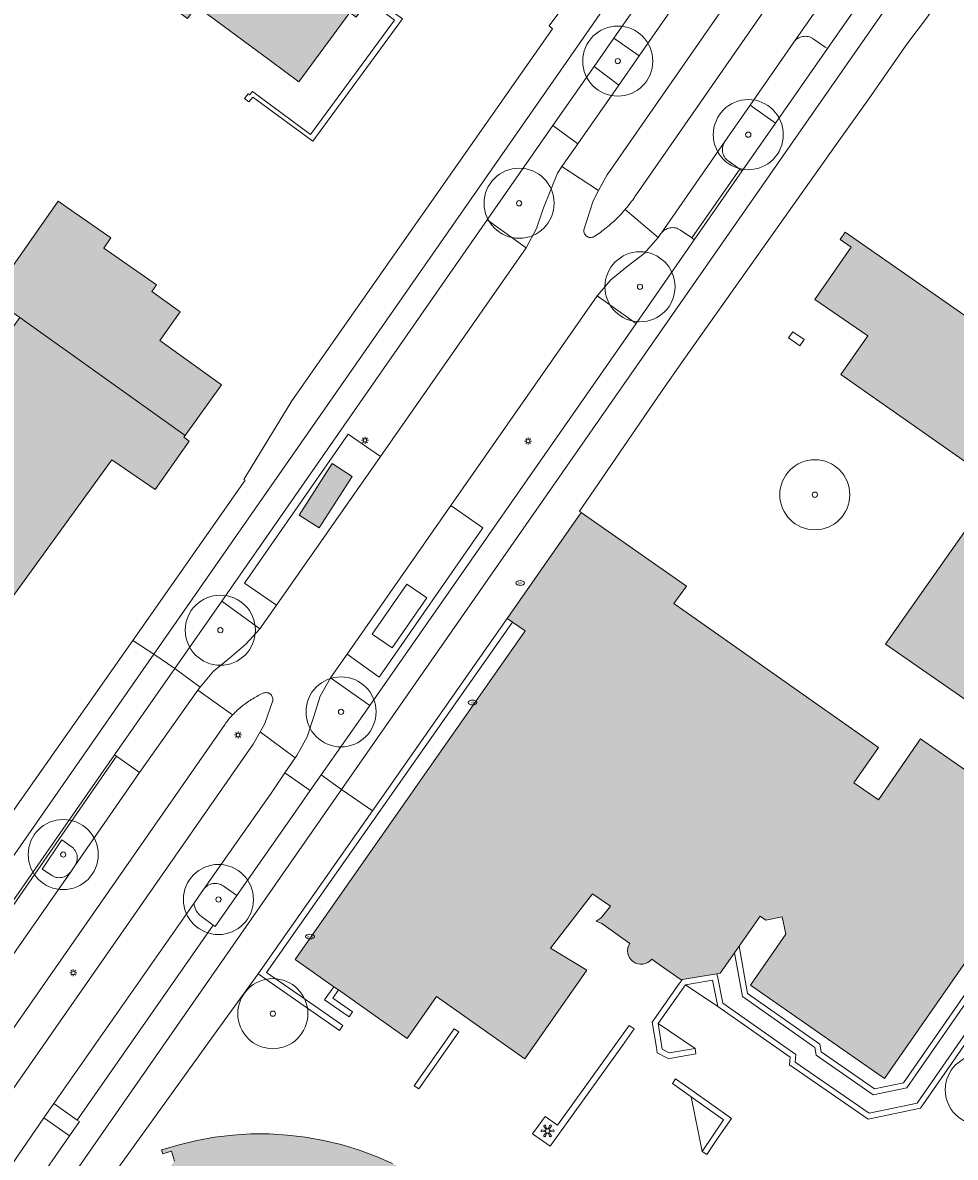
# Model space of a CAD drawing. Header units: metres. Extents: x 187482 to 189800, y 333582 to 335019.
# Tile 94 of 256: x 188246 to 188312, y 334228 to 334309. Entities that reach past the tile are written whole.
import ezdxf
from ezdxf.enums import TextEntityAlignment as Align

# ---------------------------------------------------------------- set-up
doc = ezdxf.new("R2010")
doc.units = ezdxf.units.M
doc.layers.get('0').update_dxf_attribs({"color": 252, "lineweight": 18})
for name, color, linetype, lineweight in [('B-WE-GR-BEPLANTING_CULTUUR_HEESTERS-GV', 252, 'Continuous', 18), ('B-WE-GR-BOOM-S', 252, 'Continuous', 18), ('B-WE-IE-KUNSTOBJECT-S', 252, 'Continuous', 18), ('B-WE-IE-MEUBILAIR-S', 252, 'Continuous', 18), ('B-WE-IE-TERREINAFSCHEIDING_KUNSTMATIG_MUUR-G', 252, 'IE-TERREINAFSCHEIDING_KUNSTMATIG-SO', 18), ('B-WE-OG-BEBOUWING-GV', 252, 'Continuous', 18), ('B-WE-OG-BEBOUWING_LUIFEL-GV', 252, 'Continuous', 18), ('B-WE-OG-TERREIN_ERF-GV', 252, 'Continuous', 18), ('B-WE-VH-GESLOTENVERHARDING_ASFALT-GV', 252, 'Continuous', 18), ('B-WE-VH-OPENVERHARDING_BETONELEMENT-GV', 252, 'Continuous', 18), ('B-WE-VH-OPENVERHARDING_BETONSTRAATSTEEN-GV', 252, 'Continuous', 18), ('B-WE-VH-OPENVERHARDING_STRAATBAKSTEEN-GV', 252, 'Continuous', 18)]:
    doc.layers.add(name, color=color, linetype=linetype, lineweight=lineweight)
doc.layers.add('B-WE-OG-BEBOUWING-V', color=7, linetype='Continuous', lineweight=18, true_color=0xf0f0f0)
doc.styles.add('NLCS-ISO', font='NLCS-ISO.ttf')
doc.linetypes.add('IE-TERREINAFSCHEIDING_KUNSTMATIG-SO', pattern='A,4,[82,NLCS.SHX,S=0.75,R=90,X=0,Y=0],4,-2', length=10)

# ---------------------------------------------------------------- blocks, each defined once
blk = doc.blocks.new('SIE-MEUBILAIR_PAAL_LICHTMAST-SO')
for points in [[(-0.62, 0), (-1, 0)], [(-0.71, 0.71), (-0.44, 0.44)], [(0, 1), (0, 0.62)], [(0.44, 0.44), (0.71, 0.71)], [(1, 0), (0.62, 0)], [(-0.71, -0.71), (-0.44, -0.44)], [(0, -0.62), (0, -1)], [(0.44, -0.44), (0.71, -0.71)]]:
    blk.add_lwpolyline(points)
blk.add_circle((0, 0), 0.5)
blk = doc.blocks.new('SIE-MEUBILAIR_PUT_BRANDKRAAN-SO')
blk.add_ellipse((0, 0), major_axis=(1.25, 0), ratio=0.54)
at = {"style": 'NLCS-ISO'}
blk.add_text('bk', height=0.75, dxfattribs=at).set_placement((0.03, 0), align=Align.MIDDLE_CENTER)
blk = doc.blocks.new('SIE-MEUBILAIR_PUT_KOLK-SO')
blk.add_ellipse((0, 0), major_axis=(1.25, 0), ratio=0.54)
at = {"style": 'NLCS-ISO'}
blk.add_text('klk', height=0.75, dxfattribs=at).set_placement((0.03, 0), align=Align.MIDDLE_CENTER)
blk = doc.blocks.new('SIE-KUNSTOBJECT-SO')
at = {"flags": 128}
blk.add_lwpolyline([(0.27, -0.73, 0.700208), (-0.27, -0.73), (-0.56, -1.53, -1), (-1.05, -1.25), (-0.5, -0.6, 0.700208), (-0.77, -0.13), (-1.6, -0.28, -1), (-1.6, 0.28), (-0.77, 0.13, 0.700208), (-0.5, 0.6), (-1.05, 1.25, -1), (-0.56, 1.53), (-0.27, 0.73, 0.700208), (0.27, 0.73), (0.56, 1.53, -1), (1.05, 1.25), (0.5, 0.6, 0.700208), (0.77, 0.13), (1.6, 0.28, -1), (1.6, -0.28), (0.77, -0.13, 0.700208), (0.5, -0.6), (1.05, -1.25, -1), (0.56, -1.53)], format="xyb", close=True, dxfattribs=at)
blk = doc.blocks.new('SGR-BOOM_GBKN-SO')
at = {"color": 0, "linetype": 'ByBlock', "lineweight": 18}
for radius in [2, 0.15]:
    blk.add_circle((0, 0), radius, dxfattribs=at)

msp = doc.modelspace()

# ---------------------------------------------------------------- hatches: boundary and pattern name
at = {"layer": 'B-WE-OG-BEBOUWING-V'}
h = msp.add_hatch(color=256, dxfattribs=at)
h.dxf.hatch_style = 1
h.paths.add_polyline_path([(188254.82, 334320.263), (188259.089, 334317.148), (188254.68, 334311.023), (188257.329, 334309.094), (188257.964, 334309.977), (188263.221, 334306.095), (188265.271, 334304.581), (188268.92, 334309.523), (188269.372, 334309.209), (188269.66, 334309.599), (188270.235, 334310.377), (188270.452, 334310.672), (188272.017, 334312.786), (188269.111, 334314.944), (188269.378, 334315.306), (188264.21, 334319.144), (188263.133, 334317.647), (188261.213, 334319.053), (188261.491, 334319.439), (188260.366, 334320.26), (188262.894, 334323.757), (188257.207, 334327.891), (188254.58, 334324.255), (188256.626, 334322.765)], flags=17)
h = msp.add_hatch(color=256, dxfattribs=at)
h.dxf.hatch_style = 1
h.paths.add_polyline_path([(188257.159, 334279.341), (188259.763, 334282.953), (188255.35, 334286.134), (188256.812, 334288.162), (188254.784, 334289.624), (188255.11, 334290.092), (188251.35, 334292.712), (188251.867, 334293.44), (188248.747, 334295.615), (188248.092, 334296.07), (188244.843, 334291.409), (188241.562, 334293.696), (188240.028, 334291.496), (188240.795, 334290.96), (188245.369, 334287.773)], flags=17)
h = msp.add_hatch(color=256, dxfattribs=at)
h.dxf.hatch_style = 1
h.paths.add_polyline_path([(188280.15, 334266.283), (188280.516, 334266.029), (188281.417, 334265.405), (188265.022, 334241.939), (188267.769, 334240.006), (188268.1, 334239.773), (188273.007, 334236.319), (188275.108, 334239.306), (188281.406, 334234.858), (188285.832, 334241.192), (188283.24, 334242.745), (188286.236, 334246.627), (188287.513, 334245.751), (188286.857, 334244.923), (188286.483, 334244.678), (188286.897, 334244.509), (188288.881, 334243.089), (188288.799, 334242.925), (188288.749, 334242.748), (188288.734, 334242.565), (188288.753, 334242.383), (188288.806, 334242.208), (188288.891, 334242.045), (188289.006, 334241.902), (188289.145, 334241.783), (188289.304, 334241.692), (188289.478, 334241.633), (188289.659, 334241.607), (188289.842, 334241.616), (188290.02, 334241.66), (188290.187, 334241.736), (188290.336, 334241.842), (188290.463, 334241.974), (188291.164, 334241.481), (188292.557, 334240.5), (188292.628, 334240.512), (188295.109, 334240.93), (188295.336, 334240.968), (188296.363, 334242.427), (188296.686, 334242.886), (188298.195, 334245.03), (188298.589, 334244.746), (188299.765, 334244.998), (188300.02, 334243.757), (188297.493, 334240.123), (188307.061, 334233.446), (188319.264, 334250.986), (188309.627, 334257.692), (188306.628, 334253.333), (188304.882, 334254.556), (188306.637, 334257.08), (188292.03, 334267.344), (188292.926, 334268.596), (188285.412, 334273.844)], flags=16)
h.paths.add_polyline_path([(188304.266, 334293.861), (188303.897, 334293.326), (188304.68, 334292.787), (188302.103, 334289.049), (188305.87, 334286.452), (188303.942, 334283.699), (188315.154, 334275.846), (188307.138, 334264.44), (188314.449, 334259.372), (188317.81, 334264.221), (188320.76, 334262.176), (188322.59, 334264.815), (188329.395, 334260.076), (188332.897, 334265.105), (188335.875, 334263.022), (188339.89, 334268.761), (188340.026, 334268.955), (188329.736, 334276.11), (188327.681, 334277.535)], flags=17)
h = msp.add_hatch(color=256, dxfattribs=at)
h.dxf.hatch_style = 1
h.paths.add_polyline_path([(188245.369, 334287.773), (188233.954, 334271.72), (188231.772, 334268.385), (188240.573, 334261.971), (188251.927, 334277.613), (188255.012, 334275.491), (188257.451, 334278.94), (188257.068, 334279.215), (188257.159, 334279.341)], flags=17)
h = msp.add_hatch(color=256, dxfattribs=at)
h.dxf.hatch_style = 1
h.paths.add_polyline_path([(188280.15, 334266.283), (188280.516, 334266.029), (188281.417, 334265.405), (188265.022, 334241.939), (188267.769, 334240.006), (188268.1, 334239.773), (188273.007, 334236.319), (188275.108, 334239.306), (188281.406, 334234.858), (188285.832, 334241.192), (188283.24, 334242.745), (188286.236, 334246.627), (188287.513, 334245.751), (188286.857, 334244.923), (188286.483, 334244.678), (188286.897, 334244.509), (188288.881, 334243.089), (188288.799, 334242.925), (188288.749, 334242.748), (188288.734, 334242.565), (188288.753, 334242.383), (188288.806, 334242.208), (188288.891, 334242.045), (188289.006, 334241.902), (188289.145, 334241.783), (188289.304, 334241.692), (188289.478, 334241.633), (188289.659, 334241.607), (188289.842, 334241.616), (188290.02, 334241.66), (188290.187, 334241.736), (188290.336, 334241.842), (188290.463, 334241.974), (188291.164, 334241.481), (188292.557, 334240.5), (188292.628, 334240.512), (188295.109, 334240.93), (188295.336, 334240.968), (188296.363, 334242.427), (188296.686, 334242.886), (188298.195, 334245.03), (188298.589, 334244.746), (188299.765, 334244.998), (188300.02, 334243.757), (188297.493, 334240.123), (188307.061, 334233.446), (188319.264, 334250.986), (188309.627, 334257.692), (188306.628, 334253.333), (188304.882, 334254.556), (188306.637, 334257.08), (188292.03, 334267.344), (188292.926, 334268.596), (188285.412, 334273.844)], flags=16)
h.paths.add_polyline_path([(188267.646, 334277.338), (188265.304, 334273.661), (188266.733, 334272.75), (188269.075, 334276.427)], flags=17)
h = msp.add_hatch(color=256, dxfattribs=at)
h.dxf.hatch_style = 1
h.paths.add_polyline_path([(188280.15, 334266.283), (188280.516, 334266.029), (188281.417, 334265.405), (188265.022, 334241.939), (188267.769, 334240.006), (188268.1, 334239.773), (188273.007, 334236.319), (188275.108, 334239.306), (188281.406, 334234.858), (188285.832, 334241.192), (188283.24, 334242.745), (188286.236, 334246.627), (188287.513, 334245.751), (188286.857, 334244.923), (188286.483, 334244.678), (188286.897, 334244.509), (188288.881, 334243.089), (188288.799, 334242.925), (188288.749, 334242.748), (188288.734, 334242.565), (188288.753, 334242.383), (188288.806, 334242.208), (188288.891, 334242.045), (188289.006, 334241.902), (188289.145, 334241.783), (188289.304, 334241.692), (188289.478, 334241.633), (188289.659, 334241.607), (188289.842, 334241.616), (188290.02, 334241.66), (188290.187, 334241.736), (188290.336, 334241.842), (188290.463, 334241.974), (188291.164, 334241.481), (188292.557, 334240.5), (188292.628, 334240.512), (188295.109, 334240.93), (188295.336, 334240.968), (188296.363, 334242.427), (188296.686, 334242.886), (188298.195, 334245.03), (188298.589, 334244.746), (188299.765, 334244.998), (188300.02, 334243.757), (188297.493, 334240.123), (188307.061, 334233.446), (188319.264, 334250.986), (188309.627, 334257.692), (188306.628, 334253.333), (188304.882, 334254.556), (188306.637, 334257.08), (188292.03, 334267.344), (188292.926, 334268.596), (188285.412, 334273.844)], flags=16)
h.paths.add_polyline_path([(188321.534, 334251.495), (188317.767, 334245.918), (188319.969, 334244.384), (188323.775, 334249.961)], flags=17)
h = msp.add_hatch(color=256, dxfattribs=at)
h.dxf.hatch_style = 1
h.paths.add_polyline_path([(188255.48, 334228.351), (188255.565, 334228.069), (188256.184, 334228.27), (188256.392, 334227.562), (188255.236, 334225.913), (188257.308, 334224.505), (188257.139, 334224.206), (188257.032, 334223.881), (188256.99, 334223.54), (188257.016, 334223.198), (188257.108, 334222.868), (188257.263, 334222.561), (188257.474, 334222.291), (188257.734, 334222.067), (188258.033, 334221.898), (188258.358, 334221.791), (188258.699, 334221.749), (188259.041, 334221.774), (188259.372, 334221.866), (188259.678, 334222.02), (188259.948, 334222.231), (188260.172, 334222.491), (188270.275, 334215.474), (188279.415, 334209.126), (188294.256, 334198.818), (188298.36, 334195.963), (188315.365, 334220.407), (188307.809, 334225.669), (188307.192, 334224.783), (188307.627, 334224.48), (188305.375, 334221.247), (188303.209, 334222.756), (188303.455, 334223.109), (188303.12, 334223.346), (188300.48, 334225.216), (188297.985, 334221.623), (188297.757, 334221.295), (188296.427, 334219.38), (188293.466, 334221.471), (188289.77, 334220.816), (188288.964, 334219.664), (188285.42, 334222.138), (188283.309, 334221.79), (188279.61, 334224.383), (188277.322, 334223.961), (188275.309, 334225.416), (188274.228, 334226.138), (188273.106, 334226.796), (188271.947, 334227.386), (188270.756, 334227.907), (188269.536, 334228.358), (188268.292, 334228.735), (188267.027, 334229.038), (188265.747, 334229.266), (188264.456, 334229.418), (188263.157, 334229.494), (188261.857, 334229.494), (188260.559, 334229.417), (188259.268, 334229.263), (188257.988, 334229.034), (188256.724, 334228.73)], flags=17)
edge = h.paths.add_edge_path(flags=16)
edge.add_arc((188291.333, 334222.511), 0.239, 90.74697, 133.94256)
edge.add_arc((188291.339, 334222.517), 0.239, 136.05744, 179.25303)
edge.add_arc((188291.339, 334222.523), 0.239, 180.74697, 223.94256)
edge.add_arc((188291.333, 334222.529), 0.239, 226.05744, 269.25303)
edge.add_arc((188291.327, 334222.529), 0.239, 270.74697, 313.94256)
edge.add_arc((188291.321, 334222.523), 0.239, 316.05744, 359.25303)
edge.add_arc((188291.321, 334222.517), 0.239, 0.74697, 43.94256)
edge.add_arc((188291.327, 334222.511), 0.239, 46.05744, 89.25303)

# ---------------------------------------------------------------- linework, layer by layer
at = {"layer": 'B-WE-GR-BEPLANTING_CULTUUR_HEESTERS-GV', "flags": 128}
for points in [[(188289.554, 334306.432), (188287.761, 334307.711), (188286.34, 334305.673), (188288.111, 334304.356)], [(188281.486, 334292.742), (188282.227, 334294.115), (188282.729, 334295.592), (188283.722, 334298.07), (188284.046, 334298.53), (188285.185, 334300.148), (188283.402, 334301.457), (188278.717, 334294.735)], [(188262.5, 334265.555), (188259.773, 334267.517), (188256.425, 334262.713), (188258.222, 334261.381), (188259.183, 334262.516), (188260.336, 334263.454), (188261.481, 334264.44)], [(188266.087, 334253.997), (188266.872, 334255.121), (188270.335, 334260.079), (188267.539, 334262.048), (188266.797, 334260.731), (188266.352, 334259.286), (188265.866, 334257.836), (188265.124, 334256.499), (188265.017, 334256.342), (188264.28, 334255.259)], [(188321.534, 334251.495), (188320.201, 334252.518), (188319.264, 334250.986), (188307.061, 334233.446), (188297.493, 334240.123), (188300.02, 334243.757), (188299.765, 334244.998), (188298.589, 334244.746), (188298.195, 334245.03), (188296.686, 334242.886), (188297.295, 334239.531), (188302.452, 334235.904), (188302.549, 334235.355), (188306.351, 334232.712), (188308.43, 334233.143), (188313.63, 334240.649), (188313.466, 334241.972), (188318.4, 334249.042), (188318.728, 334248.813), (188316.615, 334245.785), (188317.314, 334245.316), (188317.767, 334245.918)], [(188295.586, 334230.501), (188293.28, 334232.141), (188294.048, 334228.249)]]:
    msp.add_lwpolyline(points, close=True, dxfattribs=at)
for points in [[(188295.915, 334298.939), (188296.744, 334298.345), (188296.909, 334298.227), (188299.284, 334301.641), (188297.472, 334302.921), (188295.675, 334300.321)], [(188291.154, 334293.804), (188291.148, 334293.798), (188291.143, 334293.791), (188291.138, 334293.784), (188291.132, 334293.777), (188291.127, 334293.77), (188291.122, 334293.763), (188291.117, 334293.756), (188291.112, 334293.749), (188290.926, 334293.483), (188289.914, 334292.331), (188288.691, 334291.404), (188287.545, 334290.448), (188286.57, 334289.318), (188289.338, 334287.339), (188293.493, 334293.315), (188293.307, 334293.443)], [(188293.307, 334293.443), (188292.499, 334294)], [(188249.036, 334250.009), (188248.364, 334250.476), (188246.964, 334248.401), (188247.615, 334247.958)], [(188248.993, 334248.204), (188249.294, 334248.628)], [(188258.482, 334246.95), (188258.086, 334246.387), (188257.78, 334245.95)], [(188258.321, 334245.01), (188259.166, 334244.397), (188259.311, 334244.292), (188260.857, 334246.506), (188260.69, 334246.623), (188259.871, 334247.194)], [(188246.08, 334225.673), (188246.258, 334225.548), (188248.898, 334229.357), (188247.085, 334230.64), (188245.009, 334227.634)]]:
    msp.add_lwpolyline(points, dxfattribs=at)
at = {"layer": 'B-WE-GR-BEPLANTING_CULTUUR_HEESTERS-GV'}
for points in [[(188295.675, 334300.321, 0.046272), (188295.521, 334299.967)], [(188295.521, 334299.967, 0.095803), (188295.512, 334299.581)], [(188295.512, 334299.581, 0.094185), (188295.65, 334299.22)], [(188295.65, 334299.22, 0.095264), (188295.915, 334298.939)], [(188291.422, 334294.036, 0.088119), (188291.154, 334293.804)], [(188291.754, 334294.16, 0.091147), (188291.422, 334294.036)], [(188292.142, 334294.154, 0.097915), (188291.754, 334294.16)], [(188292.499, 334294, 0.095578), (188292.142, 334294.154)], [(188249.308, 334249.725, 0.100673), (188249.036, 334250.009)], [(188249.45, 334249.359, 0.098391), (188249.308, 334249.725)], [(188249.443, 334248.978, 0.097128), (188249.45, 334249.359)], [(188249.294, 334248.628, 0.094236), (188249.443, 334248.978)], [(188247.615, 334247.958, 0.097923), (188247.969, 334247.807)], [(188247.969, 334247.807, 0.096119), (188248.354, 334247.8)], [(188248.354, 334247.8, 0.096976), (188248.713, 334247.939)], [(188248.713, 334247.939, 0.097225), (188248.993, 334248.204)], [(188258.764, 334247.218, 0.098211), (188258.482, 334246.95)], [(188259.126, 334247.358, 0.099519), (188258.764, 334247.218)], [(188259.515, 334247.35, 0.097698), (188259.126, 334247.358)], [(188259.871, 334247.194, 0.094578), (188259.515, 334247.35)], [(188257.78, 334245.95, 0.197271), (188258.321, 334245.01)]]:
    msp.add_lwpolyline(points, format="xyb", dxfattribs=at)
at = {"layer": 'B-WE-IE-TERREINAFSCHEIDING_KUNSTMATIG_MUUR-G', "ltscale": 0.2, "flags": 128}
for points in [[(188270.452, 334310.672), (188272.669, 334309.075), (188266.269, 334300.356), (188261.983, 334303.482), (188261.715, 334303.146), (188261.402, 334303.395), (188261.67, 334303.731), (188261.764, 334303.656)], [(188270.235, 334310.377), (188272.104, 334308.974), (188266.114, 334300.82), (188261.96, 334303.902)], [(188261.96, 334303.902), (188261.764, 334303.656)], [(188270.527, 334252.55), (188280.15, 334266.283)], [(188280.516, 334266.029), (188262.966, 334241.013), (188266.67, 334238.446), (188268.409, 334237.234), (188268.175, 334236.877), (188262.382, 334240.926)], [(188262.382, 334240.926), (188270.527, 334252.55)], [(188296.686, 334242.886), (188297.295, 334239.531), (188302.452, 334235.904), (188302.549, 334235.355), (188306.351, 334232.712), (188308.43, 334233.143), (188313.63, 334240.649), (188313.466, 334241.972), (188318.4, 334249.042)], [(188296.363, 334242.427), (188296.931, 334239.298), (188302.087, 334235.672), (188302.184, 334235.122), (188306.264, 334232.285), (188308.668, 334232.784), (188314.012, 334240.497), (188313.882, 334241.869), (188316.615, 334245.785)], [(188292.628, 334240.512), (188292.506, 334240.339), (188292.445, 334240.253), (188290.484, 334237.475), (188290.784, 334235.656), (188290.844, 334235.294), (188291.623, 334234.869), (188291.86, 334234.909), (188293.611, 334235.208), (188293.544, 334235.602), (188290.905, 334237.378)], [(188292.859, 334240.145), (188290.905, 334237.378), (188291.207, 334235.552), (188291.693, 334235.287), (188293.544, 334235.602)], [(188314.409, 334238.214), (188309.631, 334231.345), (188305.895, 334230.562), (188300.276, 334234.43), (188300.325, 334234.969), (188295.165, 334238.59), (188294.792, 334240.471), (188292.859, 334240.145), (188295.165, 334238.59)], [(188295.109, 334240.93), (188295.142, 334240.763), (188295.526, 334238.825), (188300.744, 334235.163), (188300.696, 334234.627), (188305.981, 334230.989), (188309.393, 334231.704), (188314.081, 334238.442)], [(188267.769, 334240.006), (188267.106, 334239.074), (188268.861, 334237.86), (188269.105, 334238.215), (188267.698, 334239.194), (188268.1, 334239.773)], [(188293.28, 334232.141), (188291.927, 334233.104), (188292.159, 334233.43), (188293.345, 334232.586), (188296.138, 334230.599), (188295.207, 334229.236), (188294.378, 334228.023), (188294.048, 334228.249)], [(188294.048, 334228.249), (188295.586, 334230.501), (188293.28, 334232.141)]]:
    msp.add_lwpolyline(points, dxfattribs=at)
for points in [[(188301.018, 334285.747), (188301.328, 334286.19), (188300.525, 334286.752), (188300.215, 334286.31)], [(188273.498, 334232.938), (188276.356, 334237.005), (188276.683, 334236.775), (188273.825, 334232.708)], [(188288.854, 334237.238), (188289.202, 334236.989), (188288.362, 334235.818), (188283.2, 334228.624), (188281.939, 334229.494), (188282.846, 334230.744), (188283.733, 334230.114)]]:
    msp.add_lwpolyline(points, close=True, dxfattribs=at)
at = {"layer": 'B-WE-OG-BEBOUWING-GV', "flags": 128}
for points in [[(188254.82, 334320.263), (188259.089, 334317.148), (188254.68, 334311.023), (188257.329, 334309.094), (188257.964, 334309.977), (188263.221, 334306.095), (188265.271, 334304.581), (188268.92, 334309.523), (188269.372, 334309.209), (188269.66, 334309.599), (188270.235, 334310.377), (188270.452, 334310.672), (188272.017, 334312.786), (188269.111, 334314.944), (188269.378, 334315.306), (188264.21, 334319.144), (188263.133, 334317.647), (188261.213, 334319.053), (188261.491, 334319.439), (188260.366, 334320.26), (188262.894, 334323.757), (188257.207, 334327.891), (188254.58, 334324.255), (188256.626, 334322.765)], [(188257.159, 334279.341), (188259.763, 334282.953), (188255.35, 334286.134), (188256.812, 334288.162), (188254.784, 334289.624), (188255.11, 334290.092), (188251.35, 334292.712), (188251.867, 334293.44), (188248.747, 334295.615), (188248.092, 334296.07), (188244.843, 334291.409), (188241.562, 334293.696), (188240.028, 334291.496), (188240.795, 334290.96), (188245.369, 334287.773)], [(188304.266, 334293.861), (188303.897, 334293.326), (188304.68, 334292.787), (188302.103, 334289.049), (188305.87, 334286.452), (188303.942, 334283.699), (188315.154, 334275.846), (188307.138, 334264.44), (188314.449, 334259.372), (188317.81, 334264.221), (188320.76, 334262.176), (188322.59, 334264.815), (188329.395, 334260.076), (188332.897, 334265.105), (188335.875, 334263.022), (188339.89, 334268.761), (188340.026, 334268.955), (188329.736, 334276.11), (188327.681, 334277.535)], [(188245.369, 334287.773), (188233.954, 334271.72), (188231.772, 334268.385), (188240.573, 334261.971), (188251.927, 334277.613), (188255.012, 334275.491), (188257.451, 334278.94), (188257.068, 334279.215), (188257.159, 334279.341)], [(188280.15, 334266.283), (188280.516, 334266.029), (188281.417, 334265.405), (188265.022, 334241.939), (188267.769, 334240.006), (188268.1, 334239.773), (188273.007, 334236.319), (188275.108, 334239.306), (188281.406, 334234.858), (188285.832, 334241.192), (188283.24, 334242.745), (188286.236, 334246.627), (188287.513, 334245.751), (188286.857, 334244.923), (188286.483, 334244.678), (188286.897, 334244.509), (188288.881, 334243.089), (188288.799, 334242.925), (188288.749, 334242.748), (188288.734, 334242.565), (188288.753, 334242.383), (188288.806, 334242.208), (188288.891, 334242.045), (188289.006, 334241.902), (188289.145, 334241.783), (188289.304, 334241.692), (188289.478, 334241.633), (188289.659, 334241.607), (188289.842, 334241.616), (188290.02, 334241.66), (188290.187, 334241.736), (188290.336, 334241.842), (188290.463, 334241.974), (188291.164, 334241.481), (188292.557, 334240.5), (188292.628, 334240.512), (188295.109, 334240.93), (188295.336, 334240.968), (188296.363, 334242.427), (188296.686, 334242.886), (188298.195, 334245.03), (188298.589, 334244.746), (188299.765, 334244.998), (188300.02, 334243.757), (188297.493, 334240.123), (188307.061, 334233.446), (188319.264, 334250.986), (188309.627, 334257.692), (188306.628, 334253.333), (188304.882, 334254.556), (188306.637, 334257.08), (188292.03, 334267.344), (188292.926, 334268.596), (188285.412, 334273.844)]]:
    msp.add_lwpolyline(points, close=True, dxfattribs=at)
msp.add_lwpolyline([(188271.947, 334227.386), (188270.756, 334227.907), (188269.536, 334228.358), (188268.292, 334228.735), (188267.027, 334229.038), (188265.747, 334229.266), (188264.456, 334229.418), (188263.157, 334229.494), (188261.857, 334229.494), (188260.559, 334229.417), (188259.268, 334229.263), (188257.988, 334229.034), (188256.724, 334228.73), (188255.48, 334228.351), (188255.565, 334228.069), (188256.184, 334228.27), (188256.392, 334227.562)], dxfattribs=at)
at = {"layer": 'B-WE-OG-BEBOUWING_LUIFEL-GV', "flags": 128}
for points in [[(188267.646, 334277.338), (188265.304, 334273.661), (188266.733, 334272.75), (188269.075, 334276.427)], [(188272.983, 334268.739), (188270.507, 334265.173), (188271.934, 334264.182), (188274.41, 334267.748)]]:
    msp.add_lwpolyline(points, close=True, dxfattribs=at)
at = {"layer": 'B-WE-OG-TERREIN_ERF-GV', "flags": 128}
for points in [[(188245.177, 334252.963), (188253.422, 334264.724), (188261.434, 334276.154), (188261.338, 334276.205), (188264.765, 334281.827), (188283.386, 334308.365), (188283.135, 334308.591), (188308.535, 334342.787)], [(188314.561, 334315.432), (188310.059, 334309.125), (188308.661, 334307.261), (188305.944, 334303.369), (188303.565, 334300.042), (188292.756, 334284.774), (188291.158, 334282.485), (188285.769, 334274.633), (188285.301, 334273.951), (188285.412, 334273.844), (188292.926, 334268.596), (188292.03, 334267.344), (188306.637, 334257.08), (188304.882, 334254.556), (188306.628, 334253.333), (188309.627, 334257.692), (188319.264, 334250.986)], [(188244.843, 334291.409), (188248.092, 334296.07), (188248.747, 334295.615), (188251.867, 334293.44), (188251.35, 334292.712), (188255.11, 334290.092), (188254.784, 334289.624), (188256.812, 334288.162), (188255.35, 334286.134), (188259.763, 334282.953), (188257.159, 334279.341), (188257.068, 334279.215), (188257.451, 334278.94), (188255.012, 334275.491), (188251.927, 334277.613), (188240.573, 334261.971)], [(188313.63, 334240.649), (188308.43, 334233.143), (188306.351, 334232.712), (188302.549, 334235.355), (188302.452, 334235.904), (188297.295, 334239.531), (188296.686, 334242.886), (188296.363, 334242.427), (188295.336, 334240.968), (188295.109, 334240.93), (188292.628, 334240.512), (188292.557, 334240.5), (188291.164, 334241.481), (188290.463, 334241.974), (188290.336, 334241.842), (188290.187, 334241.736), (188290.02, 334241.66), (188289.842, 334241.616), (188289.659, 334241.607), (188289.478, 334241.633), (188289.304, 334241.692), (188289.145, 334241.783), (188289.006, 334241.902), (188288.891, 334242.045), (188288.806, 334242.208), (188288.753, 334242.383), (188288.734, 334242.565), (188288.749, 334242.748), (188288.799, 334242.925), (188288.881, 334243.089), (188286.897, 334244.509), (188286.483, 334244.678), (188286.857, 334244.923), (188287.513, 334245.751), (188286.236, 334246.627), (188283.24, 334242.745), (188285.832, 334241.192), (188281.406, 334234.858), (188275.108, 334239.306), (188273.007, 334236.319), (188268.1, 334239.773), (188267.769, 334240.006), (188265.022, 334241.939), (188281.417, 334265.405), (188280.516, 334266.029), (188280.15, 334266.283), (188270.527, 334252.55), (188262.382, 334240.926), (188259.196, 334236.513), (188253.021, 334227.963), (188251.141, 334225.359)], [(188256.392, 334227.562), (188256.184, 334228.27), (188255.565, 334228.069), (188255.48, 334228.351), (188256.724, 334228.73), (188257.988, 334229.034), (188259.268, 334229.263), (188260.559, 334229.417), (188261.857, 334229.494), (188263.157, 334229.494), (188264.456, 334229.418), (188265.747, 334229.266), (188267.027, 334229.038), (188268.292, 334228.735), (188269.536, 334228.358), (188270.756, 334227.907), (188271.947, 334227.386)]]:
    msp.add_lwpolyline(points, dxfattribs=at)
for points in [[(188263.221, 334306.095), (188257.964, 334309.977), (188257.329, 334309.094), (188254.68, 334311.023), (188259.089, 334317.148), (188254.82, 334320.263), (188256.626, 334322.765), (188254.58, 334324.255), (188257.207, 334327.891), (188262.894, 334323.757), (188260.366, 334320.26), (188261.491, 334319.439), (188261.213, 334319.053), (188263.133, 334317.647), (188264.21, 334319.144), (188269.378, 334315.306), (188269.111, 334314.944), (188272.017, 334312.786), (188270.452, 334310.672), (188270.235, 334310.377), (188269.66, 334309.599), (188269.372, 334309.209), (188268.92, 334309.523), (188265.271, 334304.581)], [(188314.449, 334259.372), (188307.138, 334264.44), (188315.154, 334275.846), (188303.942, 334283.699), (188305.87, 334286.452), (188302.103, 334289.049), (188304.68, 334292.787), (188303.897, 334293.326), (188304.266, 334293.861), (188327.681, 334277.535), (188329.736, 334276.11), (188340.026, 334268.955), (188339.89, 334268.761), (188335.875, 334263.022), (188332.897, 334265.105), (188329.395, 334260.076), (188322.59, 334264.815), (188320.76, 334262.176), (188317.81, 334264.221)], [(188293.28, 334232.141), (188295.586, 334230.501), (188294.048, 334228.249)]]:
    msp.add_lwpolyline(points, close=True, dxfattribs=at)
at = {"layer": 'B-WE-VH-GESLOTENVERHARDING_ASFALT-GV', "flags": 128}
for points in [[(188367.669, 334411.236), (188361.673, 334403.795), (188347.494, 334385.717), (188319.183, 334348.802), (188316.336, 334344.933), (188307.747, 334332.597), (188302.056, 334324.405), (188300.226, 334321.77), (188296.799, 334316.819), (188294.851, 334314.012), (188294.213, 334313.101), (188292.028, 334309.984), (188291.418, 334309.114), (188289.554, 334306.432), (188288.111, 334304.356), (188285.185, 334300.148), (188284.046, 334298.53), (188286.665, 334296.82), (188287.273, 334297.942), (188319.804, 334344.772)], [(188321.85, 334343.324), (188321.667, 334343.061), (188289.352, 334296.528)], [(188288.563, 334295.48), (188290.926, 334293.483), (188291.112, 334293.749), (188291.117, 334293.756), (188291.122, 334293.763), (188291.127, 334293.77), (188291.132, 334293.777), (188291.138, 334293.784), (188291.143, 334293.791), (188291.148, 334293.798), (188291.154, 334293.804), (188295.675, 334300.321), (188297.472, 334302.921), (188300.594, 334307.41), (188305.145, 334313.906), (188306.039, 334315.188), (188309.497, 334320.191), (188321.247, 334337.005), (188321.58, 334337.191), (188321.957, 334337.131), (188323.164, 334336.219), (188323.355, 334335.928), (188323.297, 334335.585)], [(188285.634, 334294.097), (188286.273, 334296.097), (188286.665, 334296.82), (188284.046, 334298.53), (188283.722, 334298.07), (188282.729, 334295.592), (188282.227, 334294.115), (188281.486, 334292.742), (188271.109, 334277.835), (188263.674, 334267.229), (188262.5, 334265.555), (188261.481, 334264.44), (188260.336, 334263.454), (188259.183, 334262.516), (188258.222, 334261.381), (188258.072, 334261.169), (188260.548, 334259.397)], [(188267.539, 334262.048), (188268.712, 334263.727), (188276.122, 334274.346), (188286.57, 334289.318), (188287.545, 334290.448), (188288.691, 334291.404), (188289.914, 334292.331), (188290.926, 334293.483), (188288.563, 334295.48)], [(188263.398, 334260.37), (188262.837, 334258.783), (188262.509, 334258.187), (188265.017, 334256.342), (188265.124, 334256.499), (188265.866, 334257.836), (188266.352, 334259.286), (188266.797, 334260.731), (188267.539, 334262.048)], [(188229.456, 334214.881), (188260.007, 334258.743), (188260.07, 334258.828), (188260.135, 334258.913), (188260.2, 334258.996), (188260.267, 334259.079), (188260.336, 334259.16), (188260.405, 334259.24), (188260.476, 334259.319), (188260.548, 334259.397), (188258.072, 334261.169), (188253.911, 334255.303), (188249.294, 334248.628), (188248.993, 334248.204), (188244.379, 334241.589), (188240.855, 334236.539), (188240.169, 334235.493), (188239.17, 334234.1), (188230.152, 334221.166)], [(188217.841, 334188.245), (188218.699, 334189.48), (188221.936, 334194.159), (188226.856, 334201.24), (188227.163, 334201.683), (188227.468, 334202.136), (188227.732, 334202.524), (188236.553, 334215.47), (188238.44, 334218.192), (188241.144, 334222.094), (188245.009, 334227.634), (188247.085, 334230.64), (188247.796, 334231.662), (188257.78, 334245.95), (188258.086, 334246.387), (188258.482, 334246.95), (188263.409, 334253.98), (188264.28, 334255.259), (188265.017, 334256.342), (188262.509, 334258.187), (188262.025, 334257.309), (188231.433, 334213.417)]]:
    msp.add_lwpolyline(points, dxfattribs=at)
at = {"layer": 'B-WE-VH-GESLOTENVERHARDING_ASFALT-GV'}
for points in [[(188289.167, 334296.257, -0.010962), (188288.974, 334295.991)], [(188289.352, 334296.528, -0.009269), (188289.167, 334296.257)], [(188288.563, 334295.48, -0.011953), (188288.29, 334295.174)], [(188288.772, 334295.732, -0.006251), (188288.563, 334295.48)], [(188288.974, 334295.991, -0.006674), (188288.772, 334295.732)], [(188288.005, 334294.879, -0.02523), (188287.211, 334294.167)], [(188288.29, 334295.174, -0.010342), (188288.005, 334294.879)], [(188285.638, 334293.81, -0.153329), (188285.634, 334294.097)], [(188285.802, 334293.575, -0.152945), (188285.638, 334293.81)], [(188287.211, 334294.167, -0.026279), (188286.349, 334293.54)], [(188286.07, 334293.473, -0.150217), (188285.802, 334293.575)], [(188286.349, 334293.54, -0.147895), (188286.07, 334293.473)], [(188261.244, 334260.042, -0.032081), (188261.98, 334260.558)], [(188261.98, 334260.558, -0.032843), (188262.778, 334260.972)], [(188262.778, 334260.972, -0.141252), (188263.04, 334260.985)], [(188263.04, 334260.985, -0.134607), (188263.271, 334260.86)], [(188263.271, 334260.86, -0.14172), (188263.403, 334260.633)], [(188263.403, 334260.633, -0.140706), (188263.398, 334260.37)], [(188260.548, 334259.397, -0.017866), (188260.885, 334259.732)], [(188260.885, 334259.732, -0.016464), (188261.244, 334260.042)]]:
    msp.add_lwpolyline(points, format="xyb", dxfattribs=at)
at = {"layer": 'B-WE-VH-OPENVERHARDING_BETONELEMENT-GV', "flags": 128}
for points in [[(188296.744, 334298.345), (188293.307, 334293.443), (188293.493, 334293.315), (188296.909, 334298.227)], [(188242.565, 334242.824), (188242.733, 334242.71), (188252.252, 334256.465), (188252.13, 334256.55)]]:
    msp.add_lwpolyline(points, close=True, dxfattribs=at)
at = {"layer": 'B-WE-VH-OPENVERHARDING_BETONSTRAATSTEEN-GV', "flags": 128}
for points in [[(188314.938, 334347.254), (188305.637, 334333.89), (188298.951, 334326.934), (188254.936, 334263.731), (188256.425, 334262.713), (188259.773, 334267.517), (188278.717, 334294.735), (188283.402, 334301.457), (188286.34, 334305.673), (188287.761, 334307.711), (188289.628, 334310.386), (188290.234, 334311.254), (188292.413, 334314.375), (188293.05, 334315.287), (188295.011, 334318.097), (188298.436, 334323.003), (188300.29, 334325.659), (188307.224, 334332.95), (188316.523, 334346.335)], [(188305.145, 334313.906), (188300.594, 334307.41)], [(188301.981, 334307.653), (188302.822, 334307.068), (188302.986, 334306.954), (188306.416, 334311.877), (188306.257, 334311.988), (188305.428, 334312.566)], [(188295.675, 334300.321), (188291.154, 334293.804)], [(188292.499, 334294), (188293.307, 334293.443), (188296.744, 334298.345), (188295.915, 334298.939)], [(188167.489, 334135.606), (188169.721, 334138.799), (188172.293, 334142.485), (188177.168, 334149.471), (188180.645, 334154.466), (188183.538, 334158.613), (188185.438, 334161.336), (188193.885, 334173.441), (188195.858, 334176.268), (188218.957, 334209.373), (188227.298, 334220.899), (188236.792, 334234.535), (188238.353, 334236.778), (188239.065, 334237.801), (188242.565, 334242.824), (188252.13, 334256.55), (188256.425, 334262.713), (188254.936, 334263.731), (188225.764, 334221.841), (188217.127, 334209.888), (188154.978, 334120.817)], [(188253.911, 334255.303), (188252.252, 334256.465), (188242.733, 334242.71), (188244.379, 334241.589), (188248.993, 334248.204)], [(188176.121, 334121.469), (188231.876, 334201.433), (188239.173, 334212.237), (188268.318, 334254.076), (188266.872, 334255.121), (188266.087, 334253.997), (188264.625, 334251.903), (188260.857, 334246.506), (188259.311, 334244.292), (188259.166, 334244.397), (188249.457, 334230.491), (188249.612, 334230.382), (188248.898, 334229.357), (188246.258, 334225.548), (188242.974, 334220.825), (188240.259, 334216.919), (188237.81, 334213.393)], [(188249.294, 334248.628), (188253.911, 334255.303)], [(188259.871, 334247.194), (188260.69, 334246.623), (188260.857, 334246.506), (188264.625, 334251.903), (188266.087, 334253.997), (188264.28, 334255.259), (188263.409, 334253.98), (188258.482, 334246.95)], [(188247.615, 334247.958), (188246.964, 334248.401), (188248.364, 334250.476), (188249.036, 334250.009)], [(188257.78, 334245.95), (188247.796, 334231.662), (188249.457, 334230.491), (188259.166, 334244.397)], [(188259.166, 334244.397), (188258.321, 334245.01)]]:
    msp.add_lwpolyline(points, dxfattribs=at)
msp.add_lwpolyline([(188323.297, 334335.585), (188317.618, 334327.842), (188311.332, 334318.929), (188307.848, 334313.933), (188306.416, 334311.877), (188302.986, 334306.954), (188299.284, 334301.641), (188296.909, 334298.227), (188293.493, 334293.315), (188289.338, 334287.339), (188270.335, 334260.079), (188266.872, 334255.121), (188268.318, 334254.076), (188314.091, 334319.785), (188321.436, 334330.009), (188325.307, 334335.236), (188323.833, 334336.336)], close=True, dxfattribs=at)
at = {"layer": 'B-WE-VH-OPENVERHARDING_BETONSTRAATSTEEN-GV'}
for points in [[(188300.594, 334307.41, -0.095176), (188300.874, 334307.676)], [(188300.874, 334307.676, -0.096351), (188301.233, 334307.816)], [(188301.233, 334307.816, -0.099968), (188301.623, 334307.809)], [(188301.623, 334307.809, -0.100879), (188301.981, 334307.653)], [(188295.521, 334299.967, -0.046272), (188295.675, 334300.321)], [(188295.512, 334299.581, -0.095803), (188295.521, 334299.967)], [(188295.65, 334299.22, -0.094185), (188295.512, 334299.581)], [(188295.915, 334298.939, -0.095264), (188295.65, 334299.22)], [(188291.154, 334293.804, -0.088119), (188291.422, 334294.036)], [(188291.422, 334294.036, -0.091147), (188291.754, 334294.16)], [(188291.754, 334294.16, -0.097915), (188292.142, 334294.154)], [(188292.142, 334294.154, -0.095578), (188292.499, 334294)], [(188249.036, 334250.009, -0.100673), (188249.308, 334249.725)], [(188249.308, 334249.725, -0.098391), (188249.45, 334249.359)], [(188249.45, 334249.359, -0.097128), (188249.443, 334248.978)], [(188249.443, 334248.978, -0.094236), (188249.294, 334248.628)], [(188247.969, 334247.807, -0.097923), (188247.615, 334247.958)], [(188248.354, 334247.8, -0.096119), (188247.969, 334247.807)], [(188248.713, 334247.939, -0.096976), (188248.354, 334247.8)], [(188248.993, 334248.204, -0.097225), (188248.713, 334247.939)], [(188258.482, 334246.95, -0.098211), (188258.764, 334247.218)], [(188258.764, 334247.218, -0.099519), (188259.126, 334247.358)], [(188259.126, 334247.358, -0.097698), (188259.515, 334247.35)], [(188259.515, 334247.35, -0.094578), (188259.871, 334247.194)], [(188258.321, 334245.01, -0.197271), (188257.78, 334245.95)]]:
    msp.add_lwpolyline(points, format="xyb", dxfattribs=at)
at = {"layer": 'B-WE-VH-OPENVERHARDING_STRAATBAKSTEEN-GV', "flags": 128}
for points in [[(188315.262, 334351.658), (188308.535, 334342.787), (188283.135, 334308.591), (188283.386, 334308.365), (188264.765, 334281.827), (188261.338, 334276.205), (188261.434, 334276.154), (188253.422, 334264.724), (188254.936, 334263.731), (188298.951, 334326.934), (188305.637, 334333.89), (188314.938, 334347.254)], [(188319.804, 334344.772), (188287.273, 334297.942), (188286.665, 334296.82), (188286.273, 334296.097), (188285.634, 334294.097)], [(188289.352, 334296.528), (188321.667, 334343.061), (188321.85, 334343.324)], [(188314.091, 334319.785), (188268.318, 334254.076), (188270.527, 334252.55), (188280.15, 334266.283), (188285.412, 334273.844), (188285.301, 334273.951), (188285.769, 334274.633), (188291.158, 334282.485), (188292.756, 334284.774), (188303.565, 334300.042), (188305.944, 334303.369), (188308.661, 334307.261), (188310.059, 334309.125), (188314.561, 334315.432)], [(188300.594, 334307.41), (188297.472, 334302.921), (188299.284, 334301.641), (188302.986, 334306.954), (188302.822, 334307.068), (188301.981, 334307.653)], [(188225.764, 334221.841), (188254.936, 334263.731), (188253.422, 334264.724), (188245.177, 334252.963), (188241.656, 334247.842), (188236.791, 334240.768), (188236.909, 334240.634), (188236.23, 334239.67), (188235.074, 334238.029), (188231.44, 334232.868), (188222.447, 334219.364)], [(188231.433, 334213.417), (188262.025, 334257.309), (188262.509, 334258.187), (188262.837, 334258.783), (188263.398, 334260.37)], [(188260.548, 334259.397), (188260.476, 334259.319), (188260.405, 334259.24), (188260.336, 334259.16), (188260.267, 334259.079), (188260.2, 334258.996), (188260.135, 334258.913), (188260.07, 334258.828), (188260.007, 334258.743), (188229.456, 334214.881)], [(188237.485, 334203.476), (188240.801, 334208.261), (188244.004, 334212.883), (188243.879, 334213.048), (188244.877, 334214.157), (188248.692, 334218.951), (188250.221, 334221.182), (188250.07, 334221.327), (188251.966, 334223.947), (188253.063, 334223.224), (188253.358, 334223.637), (188251.051, 334225.235), (188251.141, 334225.359), (188253.021, 334227.963), (188259.196, 334236.513), (188262.382, 334240.926), (188270.527, 334252.55), (188268.318, 334254.076), (188239.173, 334212.237), (188231.876, 334201.433), (188176.121, 334121.469)]]:
    msp.add_lwpolyline(points, dxfattribs=at)
for points in [[(188290.234, 334311.254), (188289.628, 334310.386), (188287.761, 334307.711), (188289.554, 334306.432), (188291.418, 334309.114), (188292.028, 334309.984)], [(188288.111, 334304.356), (188286.34, 334305.673), (188283.402, 334301.457), (188285.185, 334300.148)], [(188281.486, 334292.742), (188278.717, 334294.735), (188259.773, 334267.517), (188262.5, 334265.555), (188263.674, 334267.229), (188261.407, 334268.814), (188268.805, 334279.436), (188271.109, 334277.835)], [(188268.712, 334263.727), (188267.539, 334262.048), (188270.335, 334260.079), (188289.338, 334287.339), (188286.57, 334289.318), (188276.122, 334274.346), (188278.399, 334272.757), (188271.002, 334262.103)], [(188271.109, 334277.835), (188268.805, 334279.436), (188261.407, 334268.814), (188263.674, 334267.229)], [(188268.712, 334263.727), (188271.002, 334262.103), (188278.399, 334272.757), (188276.122, 334274.346)], [(188256.425, 334262.713), (188252.13, 334256.55), (188252.252, 334256.465), (188253.911, 334255.303), (188258.072, 334261.169), (188258.222, 334261.381)], [(188249.612, 334230.382), (188249.457, 334230.491), (188247.796, 334231.662), (188247.085, 334230.64), (188248.898, 334229.357)]]:
    msp.add_lwpolyline(points, close=True, dxfattribs=at)
at = {"layer": 'B-WE-VH-OPENVERHARDING_STRAATBAKSTEEN-GV'}
for points in [[(188300.874, 334307.676, 0.095176), (188300.594, 334307.41)], [(188301.233, 334307.816, 0.096351), (188300.874, 334307.676)], [(188301.623, 334307.809, 0.099968), (188301.233, 334307.816)], [(188301.981, 334307.653, 0.100879), (188301.623, 334307.809)], [(188288.974, 334295.991, 0.010962), (188289.167, 334296.257)], [(188289.167, 334296.257, 0.009269), (188289.352, 334296.528)], [(188288.29, 334295.174, 0.011953), (188288.563, 334295.48)], [(188288.563, 334295.48, 0.006251), (188288.772, 334295.732)], [(188288.772, 334295.732, 0.006674), (188288.974, 334295.991)], [(188287.211, 334294.167, 0.02523), (188288.005, 334294.879)], [(188288.005, 334294.879, 0.010342), (188288.29, 334295.174)], [(188285.634, 334294.097, 0.153329), (188285.638, 334293.81)], [(188285.638, 334293.81, 0.152945), (188285.802, 334293.575)], [(188286.349, 334293.54, 0.026279), (188287.211, 334294.167)], [(188285.802, 334293.575, 0.150217), (188286.07, 334293.473)], [(188286.07, 334293.473, 0.147895), (188286.349, 334293.54)], [(188261.98, 334260.558, 0.032081), (188261.244, 334260.042)], [(188262.778, 334260.972, 0.032843), (188261.98, 334260.558)], [(188263.04, 334260.985, 0.141252), (188262.778, 334260.972)], [(188263.271, 334260.86, 0.134607), (188263.04, 334260.985)], [(188263.403, 334260.633, 0.14172), (188263.271, 334260.86)], [(188263.398, 334260.37, 0.140706), (188263.403, 334260.633)], [(188260.885, 334259.732, 0.017866), (188260.548, 334259.397)], [(188261.244, 334260.042, 0.016464), (188260.885, 334259.732)]]:
    msp.add_lwpolyline(points, format="xyb", dxfattribs=at)

# ---------------------------------------------------------------- block references
at = {"layer": 'B-WE-GR-BOOM-S', "xscale": 1.25, "yscale": 1.25, "zscale": 1.25}
for p in [(188288.032, 334306.063), (188297.345, 334300.814), (188280.993, 334295.917), (188289.616, 334289.958), (188302.092, 334275.115), (188259.671, 334265.445), (188268.286, 334259.618), (188248.463, 334249.434), (188259.537, 334246.227), (188263.42, 334238.08), (188313.9, 334232.65)]:
    msp.add_blockref('SGR-BOOM_GBKN-SO', p, dxfattribs=at)
at = {"layer": 'B-WE-IE-KUNSTOBJECT-S', "xscale": 0.25, "yscale": 0.25, "zscale": 0.25}
msp.add_blockref('SIE-KUNSTOBJECT-SO', (188283.025, 334229.711), dxfattribs=at)
at = {"layer": 'B-WE-IE-MEUBILAIR-S', "xscale": 0.25, "yscale": 0.25, "zscale": 0.25}
for name, p in [('SIE-MEUBILAIR_PAAL_LICHTMAST-SO', (188270, 334279)), ('SIE-MEUBILAIR_PAAL_LICHTMAST-SO', (188281.638, 334278.94)), ('SIE-MEUBILAIR_PUT_BRANDKRAAN-SO', (188281.069, 334268.814)), ('SIE-MEUBILAIR_PUT_KOLK-SO', (188277.662, 334260.288)), ('SIE-MEUBILAIR_PAAL_LICHTMAST-SO', (188260.944, 334257.971)), ('SIE-MEUBILAIR_PUT_KOLK-SO', (188266.07, 334243.58)), ('SIE-MEUBILAIR_PAAL_LICHTMAST-SO', (188249.183, 334240.996))]:
    msp.add_blockref(name, p, dxfattribs=at)

doc.saveas('drawing.dxf')
